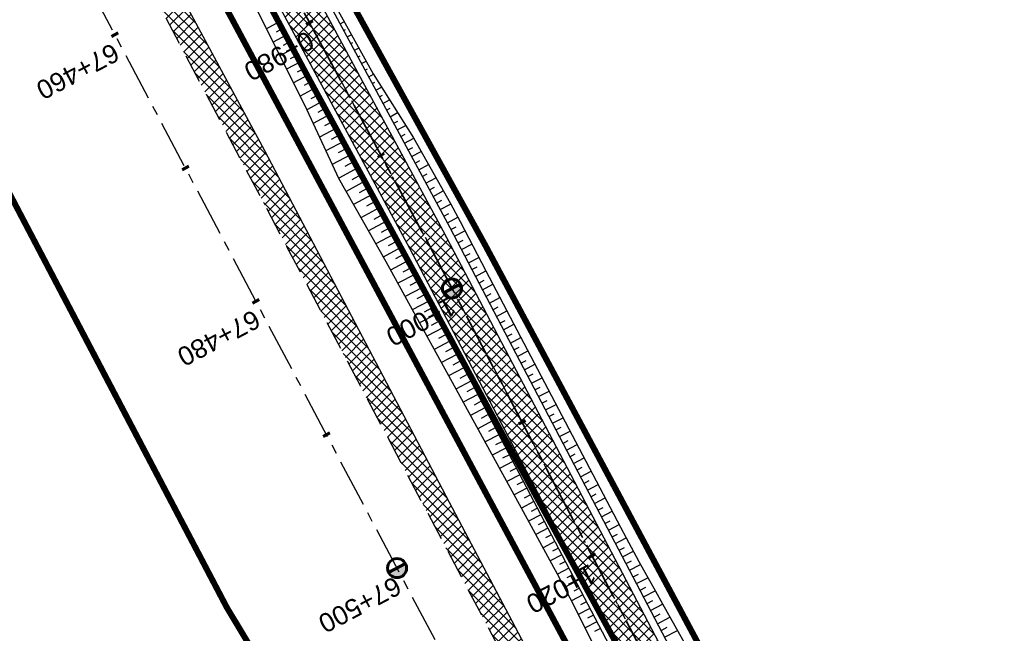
# Model space of a CAD drawing. Header units: metres. Extents: x 7529682 to 7533751, y 5721195 to 5727842.
# Tile 136 of 179: x 7530157 to 7530222, y 5726891 to 5726932. Entities that reach past the tile are written whole.
import ezdxf

# ---------------------------------------------------------------- set-up
doc = ezdxf.new("R2010")
doc.units = ezdxf.units.M
for name, pattern in [('817-dzialki-09-05-04$0$HIDDEN', [0.375, 0.25, -0.125]), ('ACAD_ISO05W100', [33, 24, -3, 0, -3, 0, -3]), ('CENTER', [50.8, 31.75, -6.35, 6.35, -6.35]), ('CENTER2', [28.575, 19.05, -3.175, 3.175, -3.175]), ('HIDDEN', [9.525, 6.35, -3.175])]:
    doc.linetypes.add(name, pattern=pattern)
for name, color, linetype in [('C-DROGI-SYTUACJA', 7, 'Continuous'), ('C-DROGI-SYTUACJA-ETYKIETY', 7, 'Continuous'), ('D-hatch-pobocza', 131, 'Continuous'), ('D-pobocza', 60, 'Continuous'), ('D-rowy', 160, 'Continuous'), ('D-skarpa', 2, 'Continuous'), ('D-skarpa-kreskowanie', 2, 'Continuous')]:
    doc.layers.add(name, color=color, linetype=linetype)
for name, color, linetype, lineweight, true_color in [('D-ewidencja-numery', 7, 'Continuous', 50, 0x40ff00), ('D-hatch-ciag-pieszo-rowerowy', 7, 'Continuous', 13, 0xff9f80), ('D-LR-etap-III', 7, '817-dzialki-09-05-04$0$HIDDEN', 50, 0x00008f)]:
    doc.layers.add(name, color=color, linetype=linetype, lineweight=lineweight, true_color=true_color)
for name, color, linetype, lineweight in [('D-krawędzie', 3, 'Continuous', 30), ('D-obrzeża', 2, 'Continuous', 30), ('D-oś', 10, 'CENTER', 30), ('D-pas-drogowy', 7, 'ACAD_ISO05W100', 50)]:
    doc.layers.add(name, color=color, linetype=linetype, lineweight=lineweight)
doc.layers.add('poprzeczki', color=7, linetype='Continuous', true_color=0x0000c7)
doc.styles.get("Standard").update_dxf_attribs({"font": 'arial.ttf'})

# ---------------------------------------------------------------- blocks, each defined once
blk = doc.blocks.new('kilometraz')
at = {"linetype": 'ByBlock', "lineweight": -2}
blk.add_hatch(color=0, dxfattribs=at).paths.add_polyline_path([(0, -0.28125, 0.41421356), (0.28125, 0, 0.41421356), (0, 0.28125)])
at = {"color": 0, "linetype": 'ByBlock', "lineweight": -2}
blk.add_line((0, 0.28125), (0, -0.28125), dxfattribs=at)
blk.add_circle((0, 0), 0.28125, dxfattribs=at)
blk = doc.blocks.new('AeccTickLine')
at = {"color": 0, "linetype": 'ByBlock', "lineweight": -2}
blk.add_line((0, 1), (0, -1), dxfattribs=at)

msp = doc.modelspace()

# ---------------------------------------------------------------- hatches: boundary and pattern name
at = {"layer": 'D-hatch-ciag-pieszo-rowerowy'}
h = msp.add_hatch(dxfattribs=at)
h.set_pattern_fill('ANSI37', color=256, scale=0.15, style=0)
h.set_pattern_definition([(45, (0.87658, 0.48407), (-0.33675960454, 0.33675960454), []), (135, (0.87658, 0.48407), (-0.33675960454, -0.33675960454), [])])
h.paths.add_polyline_path([(7530123.559, 5727032.047), (7530121.363, 5727030.852), (7530132.878, 5727009.502), (7530158.916, 5726960.858), (7530182.683, 5726916.746), (7530203.558, 5726876.949), (7530215.075, 5726854.837), (7530217.477, 5726855.639), (7530205.774, 5726878.107), (7530184.89, 5726917.92), (7530161.118, 5726962.041), (7530135.081, 5727010.685)])
at = {"layer": 'D-hatch-pobocza'}
h = msp.add_hatch(dxfattribs=at)
h.set_pattern_fill('ANSI37', color=256, scale=0.15, style=0)
h.set_pattern_definition([(45, (0, 0), (-0.33675960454, 0.33675960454), []), (135, (0, 0), (-0.33675960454, -0.33675960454), [])])
h.paths.add_polyline_path([(7530159.28, 5726948.82), (7530146.43, 5726973.35), (7530133.18, 5726997.96), (7530120.77, 5727021.75), (7530102.37, 5727056.4), (7530093.405, 5727074.093), (7530092.054, 5727072.892), (7530098.687, 5727060.362), (7530131.998, 5726997.21), (7530163.822, 5726937.097), (7530204.081, 5726861.013), (7530207.771, 5726854.047), (7530209.4, 5726853.58), (7530209.844, 5726853.622), (7530193.42, 5726884.56), (7530185.31, 5726899.91), (7530173.06, 5726923.22)])

# ---------------------------------------------------------------- linework, layer by layer
at = {"layer": 'C-DROGI-SYTUACJA', "color": 10, "linetype": 'CENTER2', "lineweight": 35, "ltscale": 0.2}
msp.add_lwpolyline([(7529994.785, 5727271.452), (7530014.919, 5727233.118), (7530030.611, 5727203.571), (7530048.952, 5727168.884), (7530066.584, 5727135.609), (7530088.792, 5727092.929), (7530119.442, 5727037.047), (7530133.98, 5727010.094), (7530160.017, 5726961.45), (7530183.787, 5726917.333), (7530204.666, 5726877.528), (7530227.909, 5726832.904), (7530259.102, 5726774.826, 0.063585), (7530264.989, 5726766.578), (7530268.47, 5726762.818, -0.065084), (7530272.969, 5726756.475), (7530281.424, 5726740.504, -0.065084)], format="xyb", dxfattribs=at)
at = {"layer": 'D-ewidencja-numery', "color": 12, "ltscale": 15, "true_color": 0xc70000}
msp.add_lwpolyline([(7529996.497, 5727273.662), (7530017.541, 5727234.203), (7530033.054, 5727204.864), (7530051.623, 5727170.223), (7530069.277, 5727137.016), (7530089.385, 5727097.534), (7530109.713, 5727060.747), (7530136.77, 5727011.64), (7530162.447, 5726962.744), (7530187.674, 5726916.992), (7530207.821, 5726879.335), (7530230.626, 5726834.519), (7530262.288, 5726776.618), (7530277.51, 5726760.213), (7530286.037, 5726744.107)], dxfattribs=at)
at = {"layer": 'D-krawędzie', "linetype": 'HIDDEN', "ltscale": 0.3}
msp.add_lwpolyline([(7529737.465, 5727743.316), (7529742.213, 5727734.302), (7529762.326, 5727696.274), (7529777.785, 5727667.006), (7529799.322, 5727626.3), (7529822.193, 5727583.156), (7529846.924, 5727536.347), (7529864.752, 5727502.663), (7529900.459, 5727434.965), (7529935.352, 5727369.308), (7529971.476, 5727300.786), (7530006.702, 5727234.141), (7530044.198, 5727163.133), (7530082.89, 5727090.2), (7530098.687, 5727060.362), (7530131.998, 5726997.21), (7530163.822, 5726937.097), (7530204.081, 5726861.013), (7530247.82, 5726778.438), (7530252.22, 5726770.26), (7530259.735, 5726756.9), (7530263.782, 5726749.287), (7530270.196, 5726737.096)], dxfattribs=at)
at = {"layer": 'D-LR-etap-III', "ltscale": 10, "flags": 128}
msp.add_lwpolyline([(7531750.474, 5723895.103, 0.4, 0.4, 0), (7531750.505, 5723895.13, 0.4, 0.4, 0), (7531682.71, 5724022.92, 0.4, 0.4, 0), (7531619.177, 5724147.204, 0.4, 0.4, 0), (7531592.309, 5724198.489, 0.4, 0.4, 0), (7531553.264, 5724272.919, 0.4, 0.4, 0), (7531504.02, 5724366.79, 0.4, 0.4, 0), (7531482.09, 5724407.62, 0.4, 0.4, 0), (7531412.35, 5724541.183, 0.4, 0.4, 0), (7531388.464, 5724586.93, 0.4, 0.4, 0), (7531345.12, 5724669.94, 0.4, 0.4, 0), (7531127.66, 5725081.67, 0.4, 0.4, 0), (7531059.253, 5725211.041, 0.4, 0.4, 0), (7531008.007, 5725307.954, 0.4, 0.4, 0), (7530964.182, 5725390.836, 0.4, 0.4, 0), (7530914.557, 5725484.684, 0.4, 0.4, 0), (7530865.243, 5725577.494, 0.4, 0.4, 0), (7530840.085, 5725624.059, 0.4, 0.4, 0), (7530802.56, 5725694.925, 0.4, 0.4, 0), (7530755.54, 5725787.51, 0.4, 0.4, 0), (7530708.718, 5725876.303, 0.4, 0.4, 0), (7530695.12, 5725902.09, 0.4, 0.4, 0), (7530642.914, 5726001.078, 0.4, 0.4, 0), (7530634.935, 5726016.147, 0.4, 0.4, 0), (7530610.82, 5726061.93, 0.4, 0.4, 0), (7530610.82, 5726061.93, 0.4, 0.4, 0), (7530607.21, 5726063.51, 0.4, 0.4, 0), (7530597.42, 5726080.68, 0.4, 0.4, 0), (7530591.16, 5726088.44, 0.4, 0.4, 0), (7530581.28, 5726107.21, 0.4, 0.4, 0), (7530571.29, 5726130.56, 0.4, 0.4, 0), (7530549.555, 5726171.527, 0.4, 0.4, 0), (7530531.014, 5726206.474, 0.4, 0.4, 0), (7530516.461, 5726236.017, 0.4, 0.4, 0), (7530500.799, 5726266.141, 0.4, 0.4, 0), (7530491.35, 5726283.94, 0.4, 0.4, 0), (7530482.4, 5726303.41, 0.4, 0.4, 0), (7530482.4, 5726303.41, 0.4, 0.4, 0), (7530450.41, 5726357.28, 0.4, 0.4, 0), (7530397.759, 5726458.5, 0.4, 0.4, 0), (7530334.708, 5726583.665, 0.4, 0.4, 0), (7530303.939, 5726645.168, 0.4, 0.4, 0), (7530300.51, 5726651.778, 0.4, 0.4, 0), (7530289.214, 5726671.967, 0.4, 0.4, 0), (7530281.54, 5726685.57, 0.4, 0.4, 0), (7530261.371, 5726724.163, 0.4, 0.4, 0), (7530254.03, 5726738.21, 0.4, 0.4, 0), (7530197.22, 5726845.06, 0.4, 0.4, 0), (7530194.71, 5726849.15, 0.4, 0.4, 0), (7530195.92, 5726850.75, 0.4, 0.4, 0), (7530170.547, 5726892.961, 0.4, 0.4, 0), (7530143.175, 5726945.066, 0.4, 0.4, 0), (7530105.06, 5727018.32, 0.4, 0.4, 0), (7530100.06, 5727027.16, 0.4, 0.4, 0), (7530062.319, 5727099.625, 0.4, 0.4, 0), (7530015.379, 5727189.42, 0.4, 0.4, 0), (7529983.208, 5727250.207, 0.4, 0.4, 0), (7529953.284, 5727306.747, 0.4, 0.4, 0), (7529900.671, 5727406.159, 0.4, 0.4, 0), (7529890.63, 5727425.131, 0.4, 0.4, 0), (7529875.155, 5727454.426, 0.4, 0.4, 0), (7529857.56, 5727487.787, 0.4, 0.4, 0), (7529835.194, 5727530.193, 0.4, 0.4, 0), (7529811.741, 5727574.662, 0.4, 0.4, 0), (7529792.102, 5727611.923, 0.4, 0.4, 0), (7529768.066, 5727657.47, 0.4, 0.4, 0), (7529755.211, 5727682.131, 0.4, 0.4, 0), (7529753.31, 5727681.13, 0.4, 0.4, 0), (7529739.21, 5727707.77, 0.4, 0.4, 0), (7529735.395, 5727711.252, 0.4, 0.4, 0), (7529725.42, 5727730.2, 0.4, 0.4, 0), (7529723.55, 5727729.88, 0.4, 0.4, 0), (7529695.567, 5727782.932, 0.4, 0.4, 0), (7529717.68, 5727794.024, 0.4, 0.4, 0), (7529736.275, 5727758.647, 0.4, 0.4, 0), (7529736.275, 5727758.647, 0.4, 0.4, 0), (7529744.511, 5727750.406, 0.4, 0.4, 0), (7529744.511, 5727750.406, 0.4, 0.4, 0), (7529750.283, 5727738.55, 0.4, 0.4, 0), (7529777.109, 5727687.569, 0.4, 0.4, 0), (7529796.515, 5727651.33, 0.4, 0.4, 0), (7529814.938, 5727616.793, 0.4, 0.4, 0), (7529839.007, 5727572.304, 0.4, 0.4, 0), (7529860.618, 5727532.509, 0.4, 0.4, 0), (7529882.349, 5727491.504, 0.4, 0.4, 0), (7529904.865, 5727449.096, 0.4, 0.4, 0), (7529920.747, 5727418.885, 0.4, 0.4, 0), (7529946.677, 5727368.547, 0.4, 0.4, 0), (7529972.025, 5727320.573, 0.4, 0.4, 0), (7529987.74, 5727290.153, 0.4, 0.4, 0), (7529996.497, 5727273.662, 0.4, 0.4, 0), (7530017.541, 5727234.203, 0.4, 0.4, 0), (7530033.054, 5727204.864, 0.4, 0.4, 0), (7530051.623, 5727170.223, 0.4, 0.4, 0), (7530069.277, 5727137.016, 0.4, 0.4, 0), (7530089.385, 5727097.534, 0.4, 0.4, 0), (7530109.713, 5727060.747, 0.4, 0.4, 0), (7530136.77, 5727011.64, 0.4, 0.4, 0), (7530162.447, 5726962.744, 0.4, 0.4, 0), (7530187.674, 5726916.992, 0.4, 0.4, 0), (7530207.821, 5726879.335, 0.4, 0.4, 0), (7530230.626, 5726834.519, 0.4, 0.4, 0), (7530262.288, 5726776.618, 0.4, 0.4, 0), (7530277.51, 5726760.213, 0.4, 0.4, 0), (7530286.037, 5726744.107, 0.4, 0.4, 0), (7530288.097, 5726735.884, 0.4, 0.4, 0), (7530290.394, 5726725.047, 0.4, 0.4, 0), (7530296.177, 5726713.583, 0.4, 0.4, 0), (7530302.726, 5726701.182, 0.4, 0.4, 0), (7530325.685, 5726657.466, 0.4, 0.4, 0), (7530343.244, 5726623.649, 0.4, 0.4, 0), (7530360.23, 5726591.747, 0.4, 0.4, 0), (7530383.209, 5726548.059, 0.4, 0.4, 0), (7530406.018, 5726503.606, 0.4, 0.4, 0), (7530427.465, 5726462.62, 0.4, 0.4, 0), (7530447.928, 5726424.388, 0.4, 0.4, 0), (7530471.127, 5726379.921, 0.4, 0.4, 0), (7530490.501, 5726343.033, 0.4, 0.4, 0), (7530509.499, 5726306.733, 0.4, 0.4, 0), (7530529.89, 5726267.244, 0.4, 0.4, 0), (7530543.852, 5726238.99, 0.4, 0.4, 0), (7530554.809, 5726218.944, 0.4, 0.4, 0), (7530559.027, 5726212.223, 0.4, 0.4, 0), (7530563.061, 5726206.41, 0.4, 0.4, 0), (7530566.934, 5726200.464, 0.4, 0.4, 0), (7530569.771, 5726194.902, 0.4, 0.4, 0), (7530571.473, 5726191.282, 0.4, 0.4, 0), (7530572.839, 5726188.025, 0.4, 0.4, 0), (7530575.295, 5726182.035, 0.4, 0.4, 0), (7530579.737, 5726173.306, 0.4, 0.4, 0), (7530583.3, 5726167.41, 0.4, 0.4, 0), (7530593.4, 5726163.33, 0.4, 0.4, 0), (7530598.618, 5726155.264, 0.4, 0.4, 0), (7530608.258, 5726140.497, 0.4, 0.4, 0), (7530603.27, 5726136.83, 0.4, 0.4, 0), (7530606.53, 5726131.84, 0.4, 0.4, 0), (7530604.239, 5726124.217, 0.4, 0.4, 0), (7530605.847, 5726121.63, 0.4, 0.4, 0), (7530608.972, 5726116.164, 0.4, 0.4, 0), (7530618.114, 5726097.791, 0.4, 0.4, 0), (7530651.213, 5726034.96, 0.4, 0.4, 0), (7530670.244, 5725998.611, 0.4, 0.4, 0), (7530698.075, 5725945.953, 0.4, 0.4, 0), (7530716.506, 5725911.305, 0.4, 0.4, 0), (7530735.223, 5725875.667, 0.4, 0.4, 0), (7530752.504, 5725842.155, 0.4, 0.4, 0), (7530778.311, 5725793.501, 0.4, 0.4, 0), (7530797.5, 5725756.382, 0.4, 0.4, 0), (7530812.519, 5725728.289, 0.4, 0.4, 0), (7530820.039, 5725713.16, 0.4, 0.4, 0), (7530822.422, 5725710.194, 0.4, 0.4, 0), (7530833.155, 5725688.801, 0.4, 0.4, 0), (7530849.629, 5725656.159, 0.4, 0.4, 0), (7530867.983, 5725621.964, 0.4, 0.4, 0), (7530872.63, 5725612.888, 0.4, 0.4, 0), (7530880.354, 5725597.595, 0.4, 0.4, 0), (7530883.839, 5725593.389, 0.4, 0.4, 0), (7530891.782, 5725587.763, 0.4, 0.4, 0), (7530895.039, 5725584.281, 0.4, 0.4, 0), (7530897.034, 5725580.941, 0.4, 0.4, 0), (7530900.952, 5725579.946, 0.4, 0.4, 0), (7530904.81, 5725571.977, 0.4, 0.4, 0), (7530903.682, 5725568.566, 0.4, 0.4, 0), (7530908.901, 5725558.845, 0.4, 0.4, 0), (7530910.252, 5725545.672, 0.4, 0.4, 0), (7530912.873, 5725538.646, 0.4, 0.4, 0), (7530945.278, 5725478.464, 0.4, 0.4, 0), (7530959.692, 5725450.246, 0.4, 0.4, 0), (7531002.827, 5725368.192, 0.4, 0.4, 0), (7531044.704, 5725290.314, 0.4, 0.4, 0), (7531064.099, 5725253.213, 0.4, 0.4, 0), (7531083.01, 5725216.678, 0.4, 0.4, 0), (7531113.013, 5725158.466, 0.4, 0.4, 0), (7531137.364, 5725113.071, 0.4, 0.4, 0), (7531150.831, 5725086.712, 0.4, 0.4, 0), (7531159.746, 5725076.641, 0.4, 0.4, 0), (7531166.31, 5725074.58, 0.4, 0.4, 0), (7531172.29, 5725062.58, 0.4, 0.4, 0), (7531170.59, 5725055.606, 0.4, 0.4, 0), (7531173.733, 5725044.081, 0.4, 0.4, 0), (7531215.342, 5724964.86, 0.4, 0.4, 0), (7531238.054, 5724921.685, 0.4, 0.4, 0), (7531262.39, 5724875.283, 0.4, 0.4, 0), (7531295.587, 5724811.266, 0.4, 0.4, 0), (7531348.488, 5724712.363, 0.4, 0.4, 0), (7531363.741, 5724682.684, 0.4, 0.4, 0), (7531366.987, 5724675.865, 0.4, 0.4, 0), (7531382.541, 5724646.111, 0.4, 0.4, 0), (7531401.299, 5724610.875, 0.4, 0.4, 0), (7531428.965, 5724558.862, 0.4, 0.4, 0), (7531449.111, 5724520.398, 0.4, 0.4, 0), (7531477.293, 5724465.831, 0.4, 0.4, 0), (7531500.996, 5724421.113, 0.4, 0.4, 0), (7531512.122, 5724400.549, 0.4, 0.4, 0), (7531513.782, 5724396.757, 0.4, 0.4, 0), (7531526.32, 5724379.39, 0.4, 0.4, 0), (7531566.784, 5724302.736, 0.4, 0.4, 0), (7531612.277, 5724225.61, 0.4, 0.4, 0), (7531620.493, 5724210.548, 0.4, 0.4, 0), (7531631.578, 5724196.258, 0.4, 0.4, 0), (7531653.484, 5724152.434, 0.4, 0.4, 0), (7531661.151, 5724128.494, 0.4, 0.4, 0), (7531673.881, 5724101.186, 0.4, 0.4, 0), (7531684.691, 5724081.184, 0.4, 0.4, 0), (7531699.212, 5724051.17, 0.4, 0.4, 0), (7531704.034, 5724040.584, 0.4, 0.4, 0), (7531704.034, 5724040.584, 0.4, 0.4, 0), (7531703.913, 5724037.17, 0.4, 0.4, 0), (7531736.42, 5723969.232, 0.4, 0.4, 0), (7531738.285, 5723967.699, 0.4, 0.4, 0), (7531742.181, 5723962.346, 0.4, 0.4, 0), (7531744.286, 5723958.616, 0.4, 0.4, 0), (7531755.393, 5723944.193, 0.4, 0.4, 0), (7531758.69, 5723936.76, 0.4, 0.4, 0), (7531780.08, 5723929.25, 0.4, 0.4, 0), (7531792.612, 5723906.338, 0.4, 0.4, 0), (7531792.612, 5723906.338, 0.4, 0.4, 0), (7531756.962, 5723883.055, 0.4, 0.4, 0), (7531750.46, 5723895.13, 0.4, 0.4, 0), (7531750.46, 5723895.13, 0, 0, 0)], format="xyseb", dxfattribs=at)
at = {"layer": 'D-obrzeża'}
for points in [[(7530255.071, 5726779.69), (7530226.804, 5726832.32), (7530203.558, 5726876.949), (7530182.683, 5726916.746), (7530158.916, 5726960.858), (7530132.878, 5727009.502), (7530118.344, 5727036.45), (7530087.65, 5727092.412), (7530086.699, 5727094.242), (7530065.478, 5727135.027), (7530047.847, 5727168.299), (7530029.507, 5727202.986), (7530013.813, 5727232.534), (7529993.681, 5727270.865)], [(7530217.689, 5726855.232), (7530205.774, 5726878.107), (7530184.89, 5726917.92), (7530161.118, 5726962.041), (7530135.081, 5727010.685), (7530120.54, 5727037.644), (7530099.718, 5727075.608)]]:
    msp.add_lwpolyline(points, dxfattribs=at)
at = {"layer": 'D-oś', "ltscale": 0.1}
msp.add_lwpolyline([(7530260.688, 5726747.65), (7530256.664, 5726755.22), (7530249.153, 5726768.573), (7530244.732, 5726776.79), (7530200.988, 5726859.376), (7530160.728, 5726935.459), (7530128.903, 5726995.575), (7530095.593, 5727058.727), (7530079.798, 5727088.56), (7530041.105, 5727161.496), (7530003.607, 5727232.506), (7529968.381, 5727299.153), (7529932.259, 5727367.671), (7529897.365, 5727433.327), (7529861.657, 5727501.028), (7529843.829, 5727534.712), (7529819.1, 5727581.518), (7529796.228, 5727624.663), (7529774.69, 5727665.371), (7529759.232, 5727694.637), (7529739.12, 5727732.663), (7529700.238, 5727806.043)], dxfattribs=at)
at = {"layer": 'D-oś', "ltscale": 0.03}
msp.add_lwpolyline([(7529994.785, 5727271.452), (7530014.919, 5727233.118), (7530030.611, 5727203.571), (7530048.952, 5727168.884), (7530066.584, 5727135.609), (7530088.792, 5727092.929), (7530119.442, 5727037.047), (7530133.98, 5727010.094), (7530160.017, 5726961.45), (7530183.787, 5726917.333), (7530204.666, 5726877.528), (7530227.909, 5726832.904), (7530259.102, 5726774.826, 0.063585), (7530264.989, 5726766.578), (7530268.47, 5726762.818, -0.065084), (7530272.969, 5726756.475), (7530281.424, 5726740.504, -0.065084)], format="xyb", dxfattribs=at)
at = {"layer": 'D-pas-drogowy', "ltscale": 0.2, "flags": 128}
msp.add_lwpolyline([(7531633.019, 5724182.834, 0.4, 0.4, 0), (7531617.559, 5724211.608, 0.4, 0.4, 0), (7531566.784, 5724302.736, 0.4, 0.4, 0), (7531538.419, 5724356.47, 0.4, 0.4, 0), (7531526.32, 5724379.39, 0.4, 0.4, 0), (7531516.102, 5724393.607, 0.4, 0.4, 0.001485), (7531513.78, 5724396.838, 0.4, 0.4, 0), (7531501.87, 5724413.41, 0.4, 0.4, 0), (7531474.926, 5724464.508, 0.4, 0.4, 0), (7531446.2, 5724518.992, 0.4, 0.4, 0), (7531424.962, 5724559.262, 0.4, 0.4, 0), (7531398.444, 5724609.566, 0.4, 0.4, 0), (7531379.647, 5724645.216, 0.4, 0.4, 0), (7531365.23, 5724672.56, 0.4, 0.4, 0), (7531341.306, 5724717.915, 0.4, 0.4, 0), (7531312.9, 5724771.789, 0.4, 0.4, 0), (7531292.591, 5724810.307, 0.4, 0.4, 0), (7531259.392, 5724873.271, 0.4, 0.4, 0), (7531233.74, 5724921.923, 0.4, 0.4, 0), (7531203.073, 5724980.092, 0.4, 0.4, 0), (7531173.471, 5725036.225, 0.4, 0.4, 0), (7531168.27, 5725046.09, 0.4, 0.4, 0), (7531172.29, 5725062.58, 0.4, 0.4, 0), (7531166.31, 5725074.58, 0.4, 0.4, 0), (7531150.32, 5725079.6, 0.4, 0.4, 0), (7531141.5, 5725096.43, 0.4, 0.4, 0), (7531109.312, 5725157.814, 0.4, 0.4, 0), (7531086.641, 5725201.048, 0.4, 0.4, 0), (7531059.198, 5725253.384, 0.4, 0.4, 0), (7531028.207, 5725312.489, 0.4, 0.4, 0), (7530999.105, 5725367.99, 0.4, 0.4, 0), (7530956.248, 5725449.725, 0.4, 0.4, 0), (7530924.398, 5725510.464, 0.4, 0.4, 0), (7530897.51, 5725561.74, 0.4, 0.4, 0), (7530894.46, 5725566.14, 0.4, 0.4, 0), (7530892.16, 5725570.49, 0.4, 0.4, 0), (7530869.363, 5725613.307, 0.4, 0.4, 0), (7530861.694, 5725627.705, 0.4, 0.4, 0), (7530852.74, 5725644.52, 0.4, 0.4, 0), (7530831.51, 5725684.2, 0.4, 0.4, 0), (7530811.13, 5725722.52, 0.4, 0.4, 0), (7530792.348, 5725757.941, 0.4, 0.4, 0), (7530768.03, 5725803.8, 0.4, 0.4, 0), (7530748.769, 5725840.179, 0.4, 0.4, 0), (7530727.7, 5725879.97, 0.4, 0.4, 0), (7530712.098, 5725909.545, 0.4, 0.4, 0), (7530693.644, 5725944.645, 0.4, 0.4, 0), (7530665.702, 5725997.539, 0.4, 0.4, 0), (7530641.76, 5726042.88, 0.4, 0.4, 0), (7530616.5, 5726091.48, 0.4, 0.4, 0), (7530604.628, 5726114.32, 0.4, 0.4, -0.007763), (7530602.5, 5726118.43, 0.4, 0.4, 0), (7530603.992, 5726123.395, 0.4, 0.4, 0), (7530606.53, 5726131.84, 0.4, 0.4, 0), (7530603.27, 5726136.83, 0.4, 0.4, 0), (7530593.776, 5726151.369, 0.4, 0.4, 0), (7530590.203, 5726156.84, 0.4, 0.4, 0), (7530583.3, 5726167.41, 0.4, 0.4, 0), (7530580.578, 5726170.428, 0.4, 0.4, 0), (7530575.85, 5726175.67, 0.4, 0.4, 0), (7530569.01, 5726186.66, 0.4, 0.4, 0), (7530562.555, 5726199.189, 0.4, 0.4, 0), (7530555.67, 5726211.39, 0.4, 0.4, 0), (7530548.29, 5726224.23, 0.4, 0.4, 0), (7530540.58, 5726237.71, 0.4, 0.4, 0), (7530532.68, 5726252.65, 0.4, 0.4, 0), (7530524.06, 5726269.35, 0.4, 0.4, 0), (7530502.82, 5726309.91, 0.4, 0.4, 0), (7530488.83, 5726336.63, 0.4, 0.4, 0), (7530466.03, 5726380.16, 0.4, 0.4, 0), (7530438.47, 5726432.77, 0.4, 0.4, 0), (7530424.53, 5726459.09, 0.4, 0.4, 0), (7530401.63, 5726502.97, 0.4, 0.4, 0), (7530383.38, 5726538.06, 0.4, 0.4, 0), (7530353.97, 5726593.52, 0.4, 0.4, 0), (7530338.47, 5726622.74, 0.4, 0.4, 0), (7530322.01, 5726653.88, 0.4, 0.4, 0), (7530297.54, 5726700.33, 0.4, 0.4, 0), (7530287.38, 5726719.6, 0.4, 0.4, 0), (7530285.95, 5726722.316, 0.4, 0.4, 0), (7530280.26, 5726733.12, 0.4, 0.4, 0), (7530266.73, 5726758.74, 0.4, 0.4, 0), (7530260.42, 5726770.47, 0.4, 0.4, 0), (7530253.25, 5726783.82, 0.4, 0.4, 0), (7530244.95, 5726799.33, 0.4, 0.4, 0), (7530239.39, 5726808.49, 0.4, 0.4, 0), (7530238.29, 5726807.9, 0.4, 0.4, 0), (7530218.11, 5726850.67, 0.4, 0.4, 0), (7530175.907, 5726928.168, 0.4, 0.4, 0), (7530096.68, 5727076.15, 0.4, 0.4, 0), (7530094.68, 5727079.89, 0.4, 0.4, 0), (7530064.597, 5727135.523, 0.4, 0.4, 0), (7530046.731, 5727168.892, 0.4, 0.4, 0), (7530025.803, 5727208.461, 0.4, 0.4, 0), (7530012.847, 5727232.979, 0.4, 0.4, 0), (7529994.15, 5727268.45, 0.4, 0.4, 0), (7529981.671, 5727291.93, 0.4, 0.4, 0), (7529949.89, 5727351.73, 0.4, 0.4, 0), (7529924.75, 5727399.03, 0.4, 0.4, 0), (7529915.516, 5727417.1, 0.4, 0.4, 0), (7529885.83, 5727475.19, 0.4, 0.4, 0), (7529862.56, 5727519.97, 0.4, 0.4, 0), (7529852.985, 5727538.191, 0.4, 0.4, 0), (7529836.513, 5727569.511, 0.4, 0.4, 0), (7529815.369, 5727609.141, 0.4, 0.4, 0), (7529792.795, 5727651.247, 0.4, 0.4, 0), (7529774.199, 5727685.858, 0.4, 0.4, 0), (7529746.966, 5727736.059, 0.4, 0.4, 0), (7529733.92, 5727757.62, 0.4, 0.4, 0), (7529708.607, 5727806.389, 0.4, 0.4, 0), (7529688.492, 5727796.345, 0.4, 0.4, 0), (7529723.55, 5727729.88, 0.4, 0.4, 0), (7529725.42, 5727730.2, 0.4, 0.4, 0), (7529735.38, 5727711.28, 0.4, 0.4, 0), (7529739.21, 5727707.77, 0.4, 0.4, 0), (7529753.31, 5727681.13, 0.4, 0.4, 0), (7529755.178, 5727682.114, 0.4, 0.4, 0), (7529792.102, 5727611.923, 0.4, 0.4, 0), (7529811.741, 5727574.662, 0.4, 0.4, 0), (7529835.194, 5727530.193, 0.4, 0.4, 0), (7529857.56, 5727487.787, 0.4, 0.4, 0), (7529875.155, 5727454.426, 0.4, 0.4, 0), (7529890.63, 5727425.131, 0.4, 0.4, 0), (7529900.671, 5727406.159, 0.4, 0.4, 0), (7529953.284, 5727306.747, 0.4, 0.4, 0), (7529983.208, 5727250.207, 0.4, 0.4, 0), (7530015.379, 5727189.42, 0.4, 0.4, 0), (7530062.319, 5727099.625, 0.4, 0.4, 0), (7530100.06, 5727027.16, 0.4, 0.4, 0), (7530105.06, 5727018.32, 0.4, 0.4, 0), (7530143.175, 5726945.066, 0.4, 0.4, 0), (7530170.547, 5726892.961, 0.4, 0.4, 0), (7530195.92, 5726850.75, 0.4, 0.4, 0), (7530194.71, 5726849.15, 0.4, 0.4, 0), (7530197.22, 5726845.06, 0.4, 0.4, 0), (7530254.03, 5726738.21, 0.4, 0.4, 0), (7530261.371, 5726724.163, 0.4, 0.4, 0), (7530281.54, 5726685.57, 0.4, 0.4, 0), (7530289.214, 5726671.967, 0.4, 0.4, 0), (7530300.51, 5726651.778, 0.4, 0.4, 0), (7530303.939, 5726645.168, 0.4, 0.4, 0), (7530334.708, 5726583.665, 0.4, 0.4, 0), (7530397.759, 5726458.5, 0.4, 0.4, 0), (7530450.41, 5726357.28, 0.4, 0.4, 0), (7530482.4, 5726303.41, 0.4, 0.4, 0), (7530483.688, 5726301.003, 0.4, 0.4, 0), (7530491.35, 5726283.94, 0.4, 0.4, 0), (7530512.67, 5726243.78, 0.4, 0.4, 0), (7530529.43, 5726209.46, 0.4, 0.4, 0), (7530571.29, 5726130.56, 0.4, 0.4, 0), (7530581.28, 5726107.21, 0.4, 0.4, 0), (7530591.16, 5726088.44, 0.4, 0.4, 0), (7530597.42, 5726080.68, 0.4, 0.4, 0), (7530607.21, 5726063.51, 0.4, 0.4, 0), (7530610.82, 5726061.93, 0.4, 0.4, 0), (7530634.935, 5726016.147, 0.4, 0.4, 0), (7530642.914, 5726001.078, 0.4, 0.4, 0), (7530695.12, 5725902.09, 0.4, 0.4, 0), (7530708.718, 5725876.303, 0.4, 0.4, 0), (7530755.54, 5725787.51, 0.4, 0.4, 0), (7530802.56, 5725694.925, 0.4, 0.4, 0), (7530840.085, 5725624.059, 0.4, 0.4, 0), (7530865.243, 5725577.494, 0.4, 0.4, 0), (7530914.557, 5725484.684, 0.4, 0.4, 0), (7530964.182, 5725390.836, 0.4, 0.4, 0), (7531008.007, 5725307.954, 0.4, 0.4, 0), (7531059.253, 5725211.041, 0.4, 0.4, 0), (7531127.66, 5725081.67, 0.4, 0.4, 0), (7531345.12, 5724669.94, 0.4, 0.4, 0), (7531388.464, 5724586.93, 0.4, 0.4, 0), (7531412.35, 5724541.183, 0.4, 0.4, 0), (7531482.09, 5724407.62, 0.4, 0.4, 0), (7531504.02, 5724366.79, 0.4, 0.4, 0), (7531519.374, 5724337.52, 0.4, 0.4, 0), (7531563.749, 5724252.932, 0.4, 0.4, 0), (7531602.175, 5724179.681, 0.4, 0.4, 0), (7531619.177, 5724147.204, 0.4, 0.4, 0), (7531625.038, 5724135.635, 0.4, 0.4, 0), (7531656.796, 5724073.316, 0.4, 0.4, 0), (7531675.12, 5724037.36, 0.4, 0.4, 0), (7531682.71, 5724022.92, 0.4, 0.4, 0), (7531705.565, 5723979.811, 0.4, 0.4, 0), (7531736.606, 5723921.262, 0.4, 0.4, 0), (7531750.46, 5723895.13, 0.4, 0.4, 0), (7531740.77, 5723886.56, 0.4, 0.4, 0), (7531732.86, 5723885, 0.4, 0.4, 0), (7531722.18, 5723887.77, 0.4, 0.4, 0), (7531729.87, 5723862.17, 0.4, 0.4, 0), (7531742.92, 5723861.93, 0.4, 0.4, 0), (7531763.71, 5723859.52, 0.4, 0.4, 0), (7531768.42, 5723854.12, 0.4, 0.4, 0), (7531787.42, 5723817.97, 0.4, 0.4, 0), (7531795.57, 5723809.82, 0.4, 0.4, 0), (7531816.347, 5723819.85, 0.4, 0.4, 0), (7531816.347, 5723819.85, 0.4, 0.4, 0), (7531805.06, 5723843.23, 0.4, 0.4, 0), (7531803.61, 5723886.23, 0.4, 0.4, 0), (7531803.61, 5723886.23, 0.4, 0.4, 0), (7531780.08, 5723929.25, 0.4, 0.4, 0), (7531758.69, 5723936.76, 0.4, 0.4, 0), (7531749.359, 5723946.412, 0.4, 0.4, 0), (7531742.71, 5723953.29, 0.4, 0.4, 0), (7531735.177, 5723967.878, 0.4, 0.4, 0), (7531722.37, 5723992.68, 0.4, 0.4, 0), (7531705.042, 5724030.886, 0.4, 0.4, 0), (7531699.47, 5724043.17, 0.4, 0.4, 0), (7531692.69, 5724058.11, 0.4, 0.4, 0), (7531679.672, 5724084.017, 0.4, 0.4, 0), (7531674.55, 5724094.21, 0.4, 0.4, 0), (7531666.633, 5724114.003, 0.4, 0.4, 0), (7531649, 5724153.82, 0.4, 0.4, 0), (7531641.49, 5724149.34, 0.4, 0.4, 0), (7531626.04, 5724179.34, 0.4, 0.4, 0), (7531633.03, 5724182.84, 0, 0, 0)], format="xyseb", dxfattribs=at)
at = {"layer": 'D-pobocza'}
for points in [[(7529998.605, 5727267.942), (7530016.466, 5727233.935), (7530032.157, 5727204.391), (7530050.498, 5727169.703), (7530068.134, 5727136.422), (7530090.335, 5727093.754), (7530120.98, 5727037.883), (7530135.521, 5727010.922), (7530161.559, 5726962.278), (7530185.332, 5726918.154), (7530206.217, 5726878.339), (7530218.182, 5726855.367)], [(7529995.8, 5727265.757), (7530013.371, 5727232.301), (7530029.065, 5727202.752), (7530047.405, 5727168.065), (7530065.035, 5727134.795), (7530087.248, 5727092.104), (7530117.905, 5727036.211), (7530132.438, 5727009.265), (7530158.475, 5726960.622), (7530182.241, 5726916.511), (7530203.115, 5726876.718), (7530214.73, 5726854.418)], [(7530209.844, 5726853.622), (7530193.42, 5726884.56), (7530185.31, 5726899.91), (7530173.06, 5726923.22), (7530159.28, 5726948.82), (7530146.43, 5726973.35), (7530133.18, 5726997.96), (7530120.77, 5727021.75), (7530102.37, 5727056.4), (7530093.405, 5727074.093)]]:
    msp.add_lwpolyline(points, dxfattribs=at)
at = {"layer": 'D-rowy', "linetype": 'HIDDEN', "ltscale": 0.1, "const_width": 0.4, "flags": 128}
msp.add_lwpolyline([(7530210.965, 5726857.162), (7530158.809, 5726954.52), (7530122.465, 5727022.753), (7530095.922, 5727072.859), (7530086.314, 5727091.113), (7530063.16, 5727134.709), (7530033.596, 5727190.759), (7530021.34, 5727213.676), (7530002.619, 5727249.036), (7529995.396, 5727262.503), (7529988.789, 5727275.206), (7529976.334, 5727299.006), (7529958.125, 5727333.488), (7529939.362, 5727369.129), (7529923.146, 5727399.734), (7529918.219, 5727408.985), (7529909.126, 5727427.527), (7529905.376, 5727434.673), (7529896.192, 5727451.152), (7529887.557, 5727467.231), (7529877.124, 5727486.657), (7529866.166, 5727506.778), (7529855.76, 5727526.176), (7529840.707, 5727554.898), (7529824.518, 5727585.588), (7529810.515, 5727612.292), (7529795.682, 5727640.077), (7529780.379, 5727668.69), (7529772.315, 5727684.078), (7529762.635, 5727702.447), (7529747.007, 5727732.117), (7529740.676, 5727744.954)], dxfattribs=at)
at = {"layer": 'D-skarpa', "linetype": 'Continuous'}
for points in [[(7530170.801, 5726945.357), (7530180.259, 5726928.328), (7530182.93, 5726924.087), (7530185.377, 5726919.726), (7530186.016, 5726918.534), (7530187.726, 5726915.281), (7530196.661, 5726898.274), (7530197.03, 5726897.576), (7530197.874, 5726896.008), (7530198.969, 5726894.032), (7530199.44, 5726893.194), (7530201.894, 5726888.835), (7530204.266, 5726884.433), (7530207.22, 5726878.868), (7530208.95, 5726875.588), (7530211.166, 5726871.106), (7530213.349, 5726866.605), (7530215.465, 5726862.07), (7530215.875, 5726861.169), (7530217.183, 5726858.032), (7530217.286, 5726857.774), (7530217.415, 5726857.448), (7530217.896, 5726856.489), (7530218.182, 5726855.367)], [(7530171.382, 5726934.904), (7530173.621, 5726930.431), (7530175.849, 5726925.952), (7530177.964, 5726921.411), (7530181.091, 5726915.881), (7530182.836, 5726912.715), (7530185.249, 5726908.335), (7530190.07, 5726899.571), (7530192.089, 5726895.876), (7530192.464, 5726895.181), (7530193.294, 5726893.605), (7530194.315, 5726891.591), (7530196.967, 5726886.251), (7530199.259, 5726881.807), (7530202.092, 5726876.178), (7530203.741, 5726872.876), (7530210.446, 5726859.455), (7530210.89, 5726858.573), (7530213.531, 5726856.129), (7530213.531, 5726856.129), (7530213.531, 5726856.129), (7530214.73, 5726854.418)]]:
    msp.add_lwpolyline(points, dxfattribs=at)
at = {"layer": 'D-skarpa-kreskowanie', "linetype": 'Continuous'}
for p, q in [((7530174.018, 5726931.775, 107.721), (7530173.175, 5726931.321, 107.083)), ((7530178.059, 5726931.654, 107.825), (7530178.299, 5726931.783, 107.643)), ((7530174.255, 5726931.335, 107.715), (7530173.827, 5726931.104, 107.391)), ((7530178.296, 5726931.213, 107.819), (7530178.421, 5726931.281, 107.724)), ((7530174.492, 5726930.895, 107.708), (7530173.623, 5726930.427, 107.05)), ((7530174.729, 5726930.454, 107.702), (7530174.287, 5726930.217, 107.367)), ((7530178.533, 5726930.773, 107.812), (7530178.792, 5726930.913, 107.616)), ((7530178.77, 5726930.333, 107.806), (7530178.905, 5726930.406, 107.704)), ((7530174.966, 5726930.014, 107.695), (7530174.069, 5726929.531, 107.016)), ((7530179.007, 5726929.893, 107.799), (7530179.286, 5726930.043, 107.588)), ((7530175.441, 5726929.134, 107.683), (7530174.514, 5726928.635, 106.981)), ((7530175.203, 5726929.574, 107.689), (7530174.747, 5726929.328, 107.344)), ((7530179.244, 5726929.453, 107.793), (7530179.388, 5726929.53, 107.684)), ((7530179.482, 5726929.013, 107.787), (7530179.779, 5726929.173, 107.561)), ((7530175.678, 5726928.694, 107.676), (7530175.207, 5726928.44, 107.32)), ((7530179.719, 5726928.572, 107.78), (7530179.872, 5726928.655, 107.664)), ((7530175.915, 5726928.254, 107.67), (7530174.96, 5726927.739, 106.947)), ((7530176.152, 5726927.813, 107.663), (7530175.667, 5726927.552, 107.296)), ((7530179.956, 5726928.132, 107.774), (7530180.274, 5726928.304, 107.533)), ((7530180.193, 5726927.692, 107.767), (7530180.367, 5726927.786, 107.635)), ((7530176.389, 5726927.373, 107.657), (7530175.406, 5726926.843, 106.912)), ((7530180.43, 5726927.252, 107.761), (7530180.808, 5726927.456, 107.474)), ((7530176.863, 5726926.493, 107.644), (7530175.851, 5726925.947, 106.877)), ((7530176.626, 5726926.933, 107.65), (7530176.127, 5726926.664, 107.273)), ((7530180.667, 5726926.812, 107.754), (7530180.871, 5726926.922, 107.6)), ((7530180.905, 5726926.372, 107.748), (7530181.343, 5726926.608, 107.416)), ((7530177.101, 5726926.053, 107.638), (7530176.582, 5726925.773, 107.244)), ((7530181.142, 5726925.931, 107.742), (7530181.376, 5726926.057, 107.564)), ((7530177.338, 5726925.613, 107.631), (7530176.274, 5726925.039, 106.825)), ((7530177.575, 5726925.172, 107.625), (7530177.03, 5726924.879, 107.212)), ((7530181.379, 5726925.491, 107.735), (7530181.877, 5726925.76, 107.358)), ((7530181.616, 5726925.051, 107.729), (7530181.88, 5726925.193, 107.529)), ((7530177.812, 5726924.732, 107.618), (7530176.697, 5726924.131, 106.774)), ((7530181.853, 5726924.611, 107.722), (7530182.411, 5726924.911, 107.3)), ((7530178.286, 5726923.852, 107.605), (7530177.12, 5726923.223, 106.722)), ((7530178.049, 5726924.292, 107.612), (7530177.479, 5726923.985, 107.18)), ((7530182.09, 5726924.171, 107.716), (7530182.384, 5726924.329, 107.493)), ((7530182.327, 5726923.731, 107.709), (7530182.944, 5726924.063, 107.242)), ((7530178.524, 5726923.412, 107.599), (7530177.927, 5726923.09, 107.148)), ((7530182.565, 5726923.29, 107.703), (7530182.877, 5726923.458, 107.467)), ((7530182.802, 5726922.85, 107.697), (7530183.433, 5726923.19, 107.218)), ((7530178.761, 5726922.971, 107.593), (7530177.543, 5726922.315, 106.67)), ((7530178.998, 5726922.531, 107.586), (7530178.376, 5726922.196, 107.115)), ((7530183.039, 5726922.41, 107.69), (7530183.359, 5726922.582, 107.448)), ((7530179.235, 5726922.091, 107.58), (7530177.966, 5726921.407, 106.619)), ((7530183.276, 5726921.97, 107.684), (7530183.923, 5726922.318, 107.194)), ((7530179.709, 5726921.211, 107.567), (7530178.458, 5726920.537, 106.619)), ((7530179.472, 5726921.651, 107.573), (7530178.842, 5726921.311, 107.096)), ((7530183.513, 5726921.53, 107.677), (7530183.84, 5726921.706, 107.43)), ((7530183.75, 5726921.089, 107.671), (7530184.412, 5726921.446, 107.17)), ((7530179.947, 5726920.771, 107.56), (7530179.326, 5726920.436, 107.09)), ((7530183.988, 5726920.649, 107.664), (7530184.322, 5726920.829, 107.411)), ((7530184.225, 5726920.209, 107.658), (7530184.901, 5726920.574, 107.146)), ((7530180.184, 5726920.33, 107.554), (7530178.951, 5726919.666, 106.62)), ((7530180.421, 5726919.89, 107.548), (7530179.809, 5726919.56, 107.084)), ((7530184.462, 5726919.769, 107.652), (7530184.804, 5726919.953, 107.393)), ((7530180.658, 5726919.45, 107.541), (7530179.443, 5726918.795, 106.621)), ((7530184.699, 5726919.329, 107.645), (7530185.39, 5726919.701, 107.122)), ((7530180.895, 5726919.01, 107.535), (7530180.292, 5726918.685, 107.078)), ((7530184.936, 5726918.889, 107.639), (7530185.281, 5726919.075, 107.377)), ((7530185.173, 5726918.448, 107.632), (7530185.863, 5726918.82, 107.11)), ((7530181.132, 5726918.57, 107.528), (7530179.935, 5726917.925, 106.622)), ((7530181.37, 5726918.13, 107.522), (7530180.776, 5726917.81, 107.072)), ((7530185.409, 5726918.007, 107.626), (7530185.756, 5726918.189, 107.365)), ((7530181.607, 5726917.689, 107.515), (7530180.428, 5726917.054, 106.623)), ((7530185.641, 5726917.565, 107.619), (7530186.335, 5726917.928, 107.097)), ((7530185.873, 5726917.122, 107.613), (7530186.22, 5726917.304, 107.352)), ((7530182.081, 5726916.809, 107.503), (7530180.92, 5726916.184, 106.623)), ((7530181.844, 5726917.249, 107.509), (7530181.259, 5726916.934, 107.066)), ((7530186.106, 5726916.679, 107.607), (7530186.8, 5726917.043, 107.084)), ((7530182.317, 5726916.368, 107.496), (7530181.737, 5726916.064, 107.06)), ((7530186.338, 5726916.236, 107.6), (7530186.685, 5726916.418, 107.339)), ((7530186.57, 5726915.793, 107.594), (7530187.265, 5726916.158, 107.071)), ((7530182.549, 5726915.925, 107.49), (7530181.399, 5726915.322, 106.624)), ((7530182.781, 5726915.482, 107.483), (7530182.211, 5726915.183, 107.054)), ((7530186.803, 5726915.351, 107.588), (7530187.15, 5726915.533, 107.326)), ((7530183.013, 5726915.04, 107.477), (7530181.882, 5726914.446, 106.625)), ((7530187.035, 5726914.908, 107.581), (7530187.73, 5726915.273, 107.057)), ((7530183.478, 5726914.154, 107.464), (7530182.365, 5726913.57, 106.626)), ((7530183.246, 5726914.597, 107.47), (7530182.685, 5726914.303, 107.048)), ((7530187.267, 5726914.465, 107.575), (7530187.615, 5726914.648, 107.313)), ((7530187.499, 5726914.022, 107.568), (7530188.196, 5726914.388, 107.044)), ((7530183.71, 5726913.711, 107.457), (7530183.158, 5726913.422, 107.042)), ((7530187.732, 5726913.58, 107.562), (7530188.08, 5726913.762, 107.3)), ((7530187.964, 5726913.137, 107.555), (7530188.661, 5726913.502, 107.031)), ((7530183.942, 5726913.269, 107.451), (7530182.847, 5726912.694, 106.627)), ((7530184.175, 5726912.826, 107.445), (7530183.632, 5726912.541, 107.036)), ((7530188.196, 5726912.694, 107.549), (7530188.545, 5726912.877, 107.287)), ((7530184.407, 5726912.383, 107.438), (7530183.33, 5726911.818, 106.627)), ((7530188.428, 5726912.251, 107.543), (7530189.126, 5726912.617, 107.018)), ((7530184.871, 5726911.497, 107.425), (7530183.813, 5726910.942, 106.628)), ((7530184.639, 5726911.94, 107.432), (7530184.105, 5726911.66, 107.03)), ((7530188.661, 5726911.808, 107.536), (7530189.009, 5726911.991, 107.274)), ((7530188.893, 5726911.366, 107.53), (7530189.591, 5726911.732, 107.004)), ((7530185.104, 5726911.055, 107.419), (7530184.579, 5726910.779, 107.024)), ((7530189.125, 5726910.923, 107.523), (7530189.474, 5726911.106, 107.26)), ((7530189.357, 5726910.48, 107.517), (7530190.056, 5726910.846, 106.991)), ((7530185.336, 5726910.612, 107.412), (7530184.295, 5726910.066, 106.629)), ((7530185.568, 5726910.169, 107.406), (7530185.052, 5726909.898, 107.018)), ((7530189.59, 5726910.037, 107.51), (7530189.939, 5726910.221, 107.247)), ((7530185.801, 5726909.726, 107.4), (7530184.778, 5726909.19, 106.63)), ((7530189.822, 5726909.595, 107.504), (7530190.521, 5726909.961, 106.978)), ((7530186.265, 5726908.841, 107.387), (7530185.26, 5726908.314, 106.63)), ((7530186.033, 5726909.283, 107.393), (7530185.526, 5726909.018, 107.011)), ((7530190.054, 5726909.152, 107.498), (7530190.404, 5726909.335, 107.234)), ((7530190.286, 5726908.709, 107.491), (7530190.986, 5726909.076, 106.964)), ((7530186.497, 5726908.398, 107.38), (7530185.999, 5726908.137, 107.005)), ((7530190.519, 5726908.266, 107.485), (7530190.869, 5726908.45, 107.221)), ((7530190.751, 5726907.823, 107.478), (7530191.451, 5726908.191, 106.951)), ((7530186.73, 5726907.955, 107.374), (7530185.742, 5726907.437, 106.631)), ((7530186.962, 5726907.512, 107.367), (7530186.473, 5726907.256, 106.999)), ((7530190.983, 5726907.381, 107.472), (7530191.334, 5726907.564, 107.208)), ((7530187.194, 5726907.07, 107.361), (7530186.225, 5726906.561, 106.631)), ((7530191.215, 5726906.938, 107.465), (7530191.916, 5726907.305, 106.938)), ((7530187.659, 5726906.184, 107.348), (7530186.707, 5726905.685, 106.631)), ((7530187.426, 5726906.627, 107.355), (7530186.946, 5726906.375, 106.993)), ((7530191.448, 5726906.495, 107.459), (7530191.798, 5726906.679, 107.195)), ((7530191.68, 5726906.052, 107.453), (7530192.381, 5726906.42, 106.925)), ((7530187.891, 5726905.741, 107.342), (7530187.419, 5726905.494, 106.987)), ((7530191.912, 5726905.609, 107.446), (7530192.263, 5726905.794, 107.182)), ((7530192.145, 5726905.167, 107.44), (7530192.847, 5726905.535, 106.911)), ((7530188.123, 5726905.298, 107.335), (7530187.189, 5726904.808, 106.632)), ((7530192.377, 5726904.724, 107.433), (7530192.728, 5726904.908, 107.169)), ((7530188.588, 5726904.413, 107.322), (7530187.671, 5726903.932, 106.632)), ((7530188.355, 5726904.856, 107.329), (7530187.893, 5726904.613, 106.98)), ((7530192.609, 5726904.281, 107.427), (7530193.312, 5726904.65, 106.898)), ((7530188.82, 5726903.97, 107.316), (7530188.366, 5726903.732, 106.974)), ((7530192.841, 5726903.838, 107.42), (7530193.193, 5726904.023, 107.156)), ((7530193.074, 5726903.396, 107.414), (7530193.777, 5726903.764, 106.885)), ((7530189.052, 5726903.527, 107.31), (7530188.153, 5726903.056, 106.633)), ((7530189.284, 5726903.085, 107.303), (7530188.839, 5726902.851, 106.968)), ((7530193.306, 5726902.953, 107.408), (7530193.658, 5726903.137, 107.143)), ((7530189.517, 5726902.642, 107.297), (7530188.635, 5726902.179, 106.633)), ((7530193.538, 5726902.51, 107.401), (7530194.242, 5726902.879, 106.871)), ((7530189.981, 5726901.756, 107.284), (7530189.117, 5726901.303, 106.633)), ((7530189.749, 5726902.199, 107.29), (7530189.313, 5726901.97, 106.962)), ((7530193.77, 5726902.067, 107.395), (7530194.122, 5726902.252, 107.13)), ((7530194.003, 5726901.624, 107.388), (7530194.707, 5726901.994, 106.858)), ((7530190.213, 5726901.313, 107.277), (7530189.786, 5726901.089, 106.956)), ((7530194.235, 5726901.182, 107.382), (7530194.587, 5726901.366, 107.117)), ((7530194.467, 5726900.739, 107.375), (7530195.172, 5726901.109, 106.845)), ((7530190.446, 5726900.871, 107.271), (7530189.599, 5726900.427, 106.634)), ((7530190.678, 5726900.428, 107.265), (7530190.259, 5726900.208, 106.949)), ((7530194.699, 5726900.296, 107.369), (7530195.052, 5726900.481, 107.104)), ((7530190.91, 5726899.985, 107.258), (7530190.081, 5726899.55, 106.634)), ((7530194.932, 5726899.853, 107.363), (7530195.637, 5726900.223, 106.832)), ((7530191.375, 5726899.1, 107.245), (7530190.561, 5726898.673, 106.633)), ((7530191.143, 5726899.542, 107.252), (7530190.732, 5726899.327, 106.943)), ((7530195.164, 5726899.411, 107.356), (7530195.517, 5726899.596, 107.091)), ((7530195.396, 5726898.968, 107.35), (7530196.102, 5726899.338, 106.818)), ((7530191.607, 5726898.657, 107.239), (7530191.204, 5726898.445, 106.935)), ((7530195.628, 5726898.525, 107.343), (7530195.982, 5726898.71, 107.077)), ((7530195.861, 5726898.082, 107.337), (7530196.567, 5726898.453, 106.805)), ((7530191.839, 5726898.214, 107.232), (7530191.04, 5726897.795, 106.631)), ((7530192.072, 5726897.771, 107.226), (7530191.676, 5726897.564, 106.928)), ((7530196.093, 5726897.639, 107.331), (7530196.447, 5726897.825, 107.065)), ((7530192.304, 5726897.328, 107.22), (7530191.52, 5726896.917, 106.629)), ((7530196.325, 5726897.197, 107.326), (7530197.034, 5726897.569, 106.792)), ((7530192.768, 5726896.443, 107.207), (7530191.999, 5726896.04, 106.628)), ((7530192.536, 5726896.886, 107.213), (7530192.148, 5726896.682, 106.921)), ((7530196.557, 5726896.754, 107.323), (7530196.914, 5726896.941, 107.055)), ((7530196.79, 5726896.311, 107.321), (7530197.508, 5726896.688, 106.78)), ((7530193.001, 5726896, 107.201), (7530192.619, 5726895.8, 106.914)), ((7530197.022, 5726895.868, 107.319), (7530197.384, 5726896.058, 107.047)), ((7530197.254, 5726895.426, 107.319), (7530197.984, 5726895.809, 106.769)), ((7530193.233, 5726895.557, 107.196), (7530192.475, 5726895.16, 106.625)), ((7530193.465, 5726895.114, 107.193), (7530193.087, 5726894.916, 106.908)), ((7530197.487, 5726894.983, 107.322), (7530197.857, 5726895.177, 107.043)), ((7530193.697, 5726894.672, 107.191), (7530192.941, 5726894.275, 106.622)), ((7530197.719, 5726894.54, 107.325), (7530198.469, 5726894.934, 106.76)), ((7530194.162, 5726893.786, 107.189), (7530193.404, 5726893.388, 106.618)), ((7530193.93, 5726894.229, 107.189), (7530193.552, 5726894.031, 106.904)), ((7530197.951, 5726894.097, 107.328), (7530198.331, 5726894.297, 107.041)), ((7530198.183, 5726893.654, 107.33), (7530198.954, 5726894.059, 106.75)), ((7530194.394, 5726893.343, 107.192), (7530194.012, 5726893.143, 106.904)), ((7530198.416, 5726893.212, 107.336), (7530198.807, 5726893.417, 107.041)), ((7530198.648, 5726892.769, 107.341), (7530199.444, 5726893.187, 106.742)), ((7530194.626, 5726892.901, 107.195), (7530193.856, 5726892.497, 106.615)), ((7530198.88, 5726892.326, 107.347), (7530199.285, 5726892.538, 107.042)), ((7530195.091, 5726892.015, 107.2), (7530194.308, 5726891.605, 106.611)), ((7530194.859, 5726892.458, 107.198), (7530194.47, 5726892.254, 106.905)), ((7530199.112, 5726891.883, 107.353), (7530199.935, 5726892.315, 106.734)), ((7530195.323, 5726891.572, 107.206), (7530194.927, 5726891.364, 106.908)), ((7530199.345, 5726891.44, 107.358), (7530199.762, 5726891.66, 107.044)), ((7530199.577, 5726890.998, 107.364), (7530200.426, 5726891.443, 106.725))]:
    msp.add_line(p, q, dxfattribs=at)

# ---------------------------------------------------------------- block references
at = {"layer": 'C-DROGI-SYTUACJA-ETYKIETY', "color": 2, "linetype": 'Continuous', "lineweight": 60, "xscale": 0.2499999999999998, "yscale": 0.2499999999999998, "zscale": 0.2499999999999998, "rotation": 297.8853900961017}
for p in [(7530163.128, 5726930.925), (7530167.805, 5726922.086), (7530172.482, 5726913.247), (7530177.159, 5726904.408)]:
    msp.add_blockref('AeccTickLine', p, dxfattribs=at)
at = {"layer": 'C-DROGI-SYTUACJA-ETYKIETY', "color": 10, "linetype": 'Continuous', "lineweight": 60, "xscale": 2.249999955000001, "yscale": 2.249999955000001, "zscale": 2.249999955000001, "rotation": 297.8853900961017}
msp.add_blockref('kilometraz', (7530181.836, 5726895.569), dxfattribs=at)
at = {"layer": 'poprzeczki', "color": 2, "linetype": 'Continuous', "lineweight": 60}
for p, xscale, yscale, zscale, rotation in [((7530176.03, 5726931.729), 0.2499999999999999, 0.2499999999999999, 0.2499999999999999, 298.315325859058), ((7530180.774, 5726922.925), 0.2499999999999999, 0.2499999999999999, 0.2499999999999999, 298.315325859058), ((7530190.126, 5726905.247), 0.25, 0.25, 0.25, 297.6791981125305), ((7530194.771, 5726896.391), 0.25, 0.25, 0.25, 297.6791981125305)]:
    msp.add_blockref('AeccTickLine', p, dxfattribs=dict(at, xscale=xscale, yscale=yscale, zscale=zscale, rotation=rotation))
at = {"layer": 'poprzeczki', "color": 10, "linetype": 'Continuous', "lineweight": 60, "xscale": 2.249999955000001, "yscale": 2.249999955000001, "zscale": 2.249999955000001, "rotation": 297.6791981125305}
msp.add_blockref('kilometraz', (7530185.481, 5726914.103), dxfattribs=at)

# ---------------------------------------------------------------- texts
at = {"layer": 'C-DROGI-SYTUACJA-ETYKIETY', "color": 2}
for s, rotation, p in [('0+980', 208.31533, (7530175.878, 5726931.221)), ('67+460', 207.88539, (7530162.972, 5726930.418)), ('1+000', 207.6792, (7530185.323, 5726913.596)), ('67+480', 207.88539, (7530172.326, 5726912.74)), ('1+020', 207.6792, (7530194.614, 5726895.885)), ('67+500', 207.88539, (7530181.68, 5726895.063))]:
    msp.add_text(s, height=1.25, rotation=rotation, dxfattribs=at).set_placement(p)

doc.saveas('drawing.dxf')
